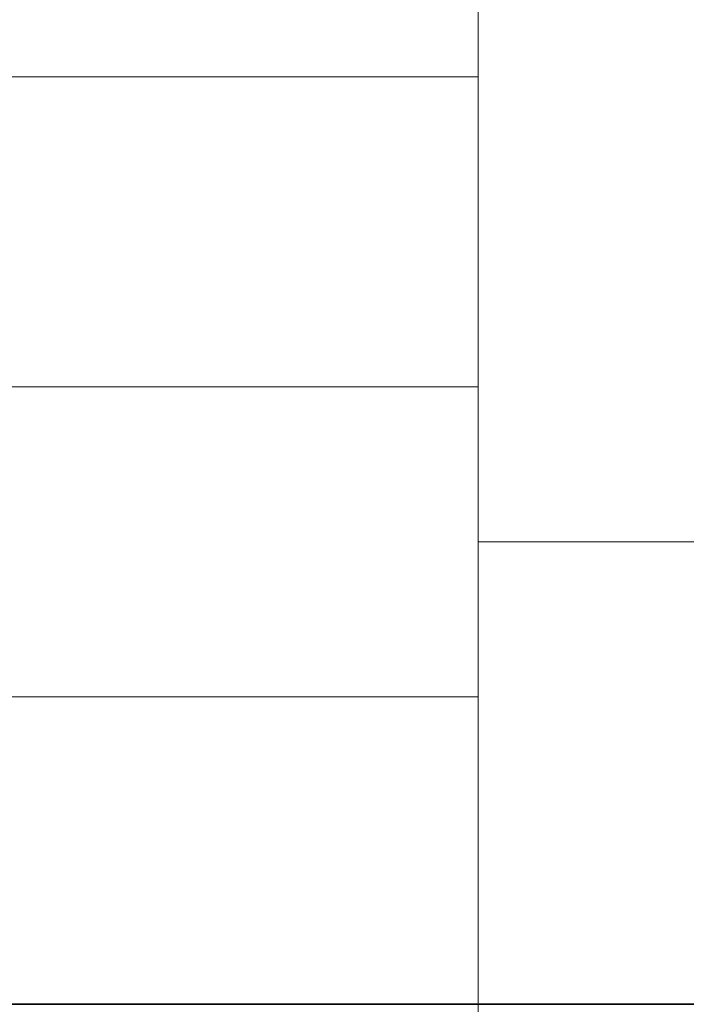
# Model space of a CAD drawing. Extents: x -357 to 533, y -64 to 530.
# Tile 87 of 135: x -1.12 to 7.48, y 218.91 to 231.62. Entities that reach past the tile are written whole.
import ezdxf

# ---------------------------------------------------------------- set-up
doc = ezdxf.new("R2010")
doc.units = 0
doc.layers.get('0').update_dxf_attribs({"lineweight": 35})
doc.layers.add('5_EG-BESTAND', color=7, linetype='Continuous', lineweight=25)
doc.layers.add('L_Außenluft_Beschriftung', color=7, linetype='Continuous', lineweight=18, true_color=0x66ff33)

# ---------------------------------------------------------------- blocks, each defined once
blk = doc.blocks.new('Referenz-A06HSW74NL', base_point=(-327.48, -41.15))
at = {"layer": '5_EG-BESTAND', "color": 0, "lineweight": 35}
blk.add_line((-12.132, 218.91), (11.765, 218.91), dxfattribs=at)
blk = doc.blocks.new('Bauteilbeschriftung-A06HSWB6NL', base_point=(-40.535, 214.877))
at = {"color": 0, "lineweight": -2}
for p, q in [((4.791, 234.877), (4.791, 214.877)), ((-40.535, 230.877), (4.791, 230.877)), ((-40.535, 226.877), (4.791, 226.877)), ((-40.535, 222.877), (4.791, 222.877))]:
    blk.add_line(p, q, dxfattribs=at)
at = {"color": 0, "linetype": 'ByBlock', "lineweight": -2, "ltscale": 0.18}
blk.add_line((4.791, 224.877), (13.375, 224.877), dxfattribs=at)

msp = doc.modelspace()

# ---------------------------------------------------------------- block references
at = {"color": 251, "lineweight": 25, "ltscale": 0.25, "true_color": 0x585858}
msp.add_blockref('Referenz-A06HSW74NL', (-327.48, -41.15), dxfattribs=at)
at = {"layer": 'L_Außenluft_Beschriftung', "ltscale": 0.18}
msp.add_blockref('Bauteilbeschriftung-A06HSWB6NL', (-40.535, 214.877), dxfattribs=at)

doc.saveas('drawing.dxf')
